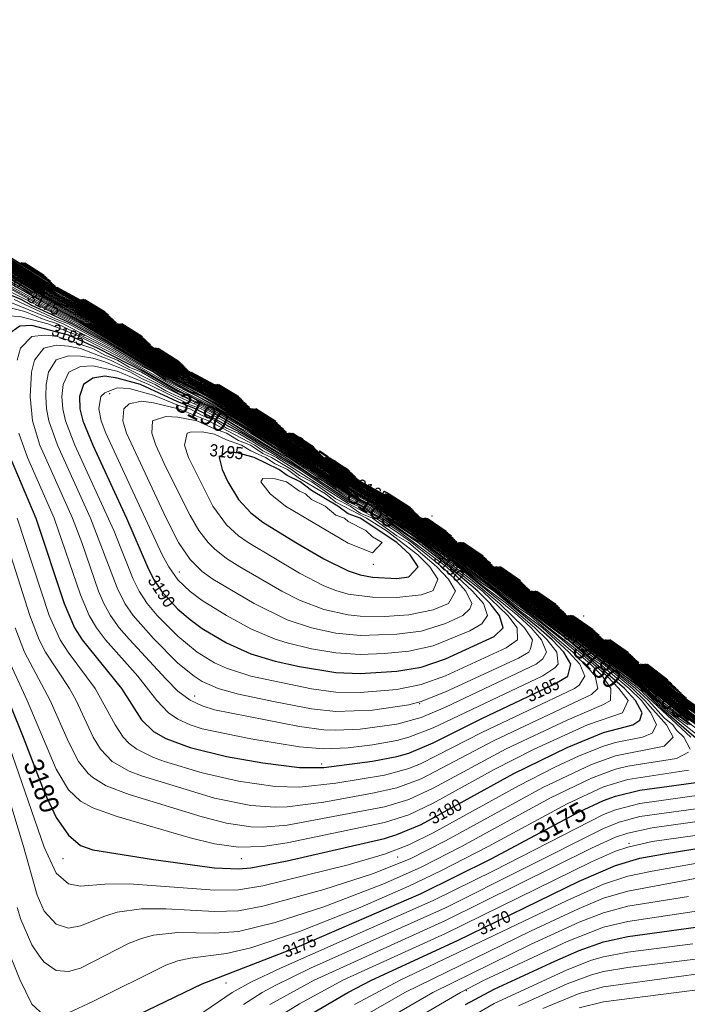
# Model space of a CAD drawing. Header units: metres. Extents: x 295850 to 310263, y 8095845 to 8104014.
# Tile 40 of 77: x 296389 to 296471, y 8096409 to 8096531. Entities that reach past the tile are written whole.
import ezdxf
from ezdxf.enums import TextEntityAlignment as Align

# ---------------------------------------------------------------- set-up
doc = ezdxf.new("R2010")
doc.units = ezdxf.units.M
for name, color, linetype, lineweight in [('C-TOPO-MAJR', 33, 'Continuous', 25), ('C-TOPO-MINR', 253, 'Continuous', 13), ('C-TOPO-PNTS', 8, 'Continuous', 9), ('C-TOPO-TEXT', 33, 'Continuous', 13), ('C-TOPO-TEXT-500', 33, 'Continuous', 13)]:
    doc.layers.add(name, color=color, linetype=linetype, lineweight=lineweight)
doc.styles.add('ARIAL', font='arial.ttf')

# ---------------------------------------------------------------- blocks, each defined once
blk = doc.blocks.new('PUNTOS_TOPOGRAFICOS')
at = {"layer": 'C-TOPO-PNTS'}
for p in [(296400.063, 8096484.797, 3192.313), (296423.266, 8096477.358, 3198.09), (296439.845, 8096469.707, 3198.468), (296432.583, 8096463.755, 3195.846), (296408.671, 8096462.799, 3191.594), (296458.549, 8096457.379, 3188.954), (296410.584, 8096447.495, 3187.478), (296438.321, 8096446.539, 3188.158), (296426.242, 8096439.1, 3185.35), (296393.509, 8096434.424, 3180.598), (296464.146, 8096429.322, 3170.992), (296394.324, 8096427.409, 3179.896), (296416.323, 8096427.409, 3180.604), (296435.594, 8096427.622, 3178.749), (296414.41, 8096412.106, 3174.736), (296444.06, 8096411.149, 3165.788)]:
    blk.add_point(p, dxfattribs=at)
blk = doc.blocks.new('CURVAS_NIVEL')
at = {"layer": 'C-TOPO-MAJR'}
for points, elevation in [([(296400.94, 8096493.47), (296396.49, 8096496.2), (296391.99, 8096498.68), (296376.53, 8096508.42), (296372.49, 8096510.57), (296358.72, 8096518.92), (296354.49, 8096521.05), (296342.49, 8096527.93), (296340.99, 8096528.59)], 3150), ([(296533.4, 8096401.92), (296519.49, 8096411.76), (296515.16, 8096415.42), (296505.99, 8096421.79), (296500.82, 8096425.92), (296498.74, 8096427.42), (296486.49, 8096435.86), (296484.99, 8096436.96), (296481.99, 8096439.49), (296469.99, 8096447.88), (296465.56, 8096451.42)], 3150), ([(296417.32, 8096483.1), (296412.99, 8096485.76), (296408.49, 8096488.25), (296397.99, 8096494.95), (296391.99, 8096498.28), (296375.69, 8096508.42), (296370.99, 8096510.87), (296360.1, 8096517.42), (296345.49, 8096524.96), (296342.49, 8096526.09), (296340.99, 8096526.51)], 3155), ([(296523.99, 8096407.29), (296517.99, 8096411.89), (296515.79, 8096413.92), (296513.89, 8096415.42), (296504.49, 8096422.07), (296499.98, 8096425.92), (296487.99, 8096434.25), (296484.99, 8096436.46), (296481.37, 8096439.42), (296471.49, 8096446.32), (296469.99, 8096447.42), (296466.99, 8096449.95), (296452.04, 8096460.42)], 3155), ([(296430.92, 8096473.99), (296414.49, 8096484.53), (296408.49, 8096487.88), (296397.3, 8096494.92), (296393.49, 8096496.95), (296390.49, 8096498.73), (296376.99, 8096507.05), (296370.99, 8096510.25), (296361.13, 8096515.92), (296358.32, 8096517.42), (296352.99, 8096519.66), (296351.46, 8096520.42), (296348.49, 8096521.11), (296346.99, 8096521.1), (296345.66, 8096520.42), (296344.76, 8096518.92), (296344.16, 8096517.42), (296338.56, 8096500.92)], 3160), ([(296471.49, 8096445.82), (296466.37, 8096449.92), (296462.19, 8096452.92), (296438.44, 8096469.42), (296433.99, 8096472.27), (296431.04, 8096473.92)], 3160), ([(296443.97, 8096409.42), (296447.49, 8096411.31), (296454.99, 8096414.8), (296457.99, 8096416.11), (296460.99, 8096417.16), (296463.99, 8096417.81), (296474.49, 8096419.28)], 3165), ([(296479.57, 8096439.42), (296469.99, 8096446.29), (296465.68, 8096449.92), (296444.47, 8096464.92), (296435.49, 8096471.02), (296429.49, 8096474.47), (296423.5, 8096478.42), (296414.02, 8096484.42), (296409.99, 8096486.59), (296396.55, 8096494.92), (296391.99, 8096497.29), (296386.13, 8096500.92)], 3165), ([(296424.3, 8096407.92), (296429.45, 8096410.92), (296432.37, 8096412.42), (296442.99, 8096417.34), (296457.99, 8096424.64), (296462.49, 8096426.59), (296465.49, 8096427.47), (296468.49, 8096428.02), (296474.04, 8096428.92)], 3170), ([(296471.49, 8096444.41), (296464.78, 8096449.92), (296456.57, 8096455.92), (296445.98, 8096463.42), (296435.02, 8096470.92), (296430.99, 8096473.16), (296413.32, 8096484.42), (296408.49, 8096487.01), (296397.99, 8096493.51), (296391.99, 8096496.73), (296387.53, 8096499.42)], 3170), ([(296397.99, 8096405.5), (296411.49, 8096411.97), (296423.49, 8096416.65), (296438.49, 8096423.12), (296447.15, 8096427.42), (296457.99, 8096433.19), (296460.99, 8096434.59), (296462.49, 8096435.14), (296465.49, 8096435.86), (296472.99, 8096436.91)], 3175), ([(296473.96, 8096440.92), (296468.49, 8096445.67), (296465.62, 8096448.42), (296457.72, 8096454.42), (296447.41, 8096461.92), (296438.87, 8096467.92), (296434.35, 8096470.92), (296429.49, 8096473.66), (296417.46, 8096481.42), (296412.48, 8096484.42), (296408.49, 8096486.48), (296397.03, 8096493.42), (296391.99, 8096495.99), (296386, 8096499.42)], 3175), ([(296392.77, 8096498.65), (296389.15, 8096500.92)], 3145), ([(296405.49, 8096427.31), (296412.99, 8096426.3), (296415.99, 8096426.18), (296417.49, 8096426.3), (296421.99, 8096427.15), (296433.99, 8096429.92), (296435.49, 8096430.39), (296438.49, 8096431.66), (296449.93, 8096437.92), (296456.49, 8096441.12), (296460.99, 8096442.97), (296464.61, 8096443.92), (296465.49, 8096444.51), (296465.75, 8096445.42), (296464.93, 8096446.92), (296463.6, 8096448.42), (296456.58, 8096454.42), (296444.5, 8096463.42), (296438.12, 8096467.92), (296433.53, 8096470.92), (296429.49, 8096473.12), (296419.02, 8096479.92), (296414.09, 8096482.92), (296411.49, 8096484.42), (296409.99, 8096485.07), (296406.99, 8096486.73), (296400.88, 8096490.42), (296395.41, 8096493.42), (296390.49, 8096495.65), (296389.17, 8096496.42), (296387.49, 8096497.11)], 3180), ([(296384.49, 8096454.57), (296389.4, 8096442.42), (296391.99, 8096435.67), (296393.49, 8096432.51), (296394.99, 8096430.31), (296396.49, 8096429.05), (296397.99, 8096428.51), (296405.49, 8096427.31)], 3180), ([(296399.93, 8096494.48), (296396.78, 8096496.42)], 3145), ([(296418.99, 8096439.25), (296423.49, 8096438.69), (296426.49, 8096438.69), (296432.49, 8096439.44), (296435.49, 8096440.03), (296436.99, 8096440.46), (296439.99, 8096441.72), (296445.99, 8096444.73), (296454.99, 8096448.98), (296456.59, 8096449.92), (296456.97, 8096451.42), (296456.08, 8096452.92), (296454.67, 8096454.42), (296452.99, 8096455.92), (296447.48, 8096460.42), (296445.99, 8096461.41), (296441.45, 8096464.92), (296434.96, 8096469.42), (296432.56, 8096470.92), (296430.99, 8096471.65), (296427.99, 8096473.49), (296420.4, 8096478.42), (296412.94, 8096482.92), (296411.49, 8096483.57), (296410.03, 8096484.42), (296408.49, 8096485.06), (296404.37, 8096487.42), (296398.58, 8096490.42), (296394.99, 8096492.02), (296390.49, 8096493.18), (296388.99, 8096493.11), (296387.49, 8096492.04)], 3185), ([(296387.8, 8096476.92), (296390.96, 8096469.42), (296394.48, 8096458.92), (296395.76, 8096455.92), (296396.7, 8096454.42), (296401.52, 8096448.42), (296403.99, 8096444.57), (296405.49, 8096443.11), (296406.99, 8096442.23), (296409.99, 8096441.13), (296414.49, 8096440.02), (296418.99, 8096439.25)], 3185), ([(296405.1, 8096490.82), (296401.02, 8096493.42)], 3150), ([(296404.11, 8096491.81), (296401.59, 8096493.42)], 3145), ([(296409.17, 8096488.24), (296405.71, 8096490.42)], 3150), ([(296423.49, 8096451.15), (296427.99, 8096450.38), (296430.99, 8096450.27), (296435.49, 8096450.57), (296438.49, 8096451.07), (296441.49, 8096452.08), (296447.49, 8096454.84), (296448.62, 8096455.92), (296448.18, 8096457.42), (296447.01, 8096458.92), (296445.47, 8096460.42), (296441.96, 8096463.42), (296438.07, 8096466.42), (296433.7, 8096469.42), (296432.49, 8096470.01), (296431.1, 8096470.92), (296429.49, 8096471.67), (296423.79, 8096475.42), (296416.34, 8096479.92), (296410.67, 8096482.92), (296408.49, 8096483.77), (296403.9, 8096485.92), (296400.99, 8096486.71), (296399.49, 8096486.93), (296397.99, 8096486.7), (296396.87, 8096485.92), (296396.34, 8096484.42), (296396.39, 8096482.92), (296396.77, 8096481.42), (296397.99, 8096478.42), (296402.14, 8096469.42), (296404.76, 8096463.42), (296405.49, 8096461.92), (296406.48, 8096460.42), (296408.49, 8096458.21), (296409.99, 8096456.93), (296411.49, 8096455.84), (296414.49, 8096454.04), (296417.49, 8096452.7), (296420.49, 8096451.81), (296423.49, 8096451.15)], 3190), ([(296416.37, 8096484.04), (296413.33, 8096485.92)], 3150), ([(296421.52, 8096480.39), (296417.59, 8096482.92)], 3155), ([(296420.58, 8096481.34), (296418.12, 8096482.92)], 3150), ([(296425.79, 8096477.62), (296422.25, 8096479.92)], 3155), ([(296429.49, 8096462.94), (296430.99, 8096462.45), (296432.49, 8096462.15), (296435.49, 8096461.99), (296436.99, 8096462.18), (296438.11, 8096463.42), (296437.14, 8096464.92), (296435.5, 8096466.42), (296430.97, 8096469.42), (296429.49, 8096469.98), (296428.22, 8096470.92), (296424.99, 8096472.84), (296423.57, 8096473.92), (296421.99, 8096474.69), (296420.96, 8096475.42), (296417.92, 8096476.92), (296415.99, 8096477.46), (296414.49, 8096477.63), (296413.58, 8096476.92), (296413.95, 8096475.42), (296414.65, 8096473.92), (296415.99, 8096471.74), (296417.49, 8096470.09), (296418.99, 8096468.93), (296423.05, 8096466.42), (296426.49, 8096464.41), (296429.49, 8096462.94)], 3195), ([(296430.05, 8096474.87), (296426.87, 8096476.92)], 3155), ([(296437.57, 8096470.34), (296434.32, 8096472.42)], 3155), ([(296442.23, 8096467.19), (296438.95, 8096469.42)], 3155), ([(296447.05, 8096463.87), (296443.34, 8096466.42)], 3155), ([(296451.89, 8096460.52), (296447.7, 8096463.42)], 3155), ([(296450.74, 8096461.68), (296448.21, 8096463.42)], 3150), ([(296455.58, 8096458.34), (296452.56, 8096460.42)], 3150), ([(296460.47, 8096454.95), (296456.9, 8096457.42)], 3150), ([(296465.34, 8096451.57), (296461.23, 8096454.42)], 3150), ([(296464.08, 8096452.83), (296461.78, 8096454.42)], 3145), ([(296470.26, 8096448.15), (296466.1, 8096451.42)], 3145)]:
    blk.add_lwpolyline(points, dxfattribs=dict(at, elevation=elevation))
at = {"layer": 'C-TOPO-MINR'}
for points, elevation in [([(296393.15, 8096498.27), (296376.99, 8096508.44), (296370.99, 8096511.75), (296359.37, 8096518.92), (296354.49, 8096521.47), (296343.59, 8096527.92), (296338.16, 8096530.92)], 3147), ([(296393.34, 8096498.08), (296376.87, 8096508.42), (296372.49, 8096510.77), (296359.18, 8096518.92), (296354.49, 8096521.33), (296348.53, 8096524.92), (296343.23, 8096527.92), (296337.59, 8096530.92)], 3148), ([(296400.74, 8096493.67), (296396.49, 8096496.28), (296391.99, 8096498.76), (296376.7, 8096508.42), (296372.49, 8096510.67), (296358.99, 8096518.92), (296354.49, 8096521.19), (296345.61, 8096526.42), (296340.01, 8096529.42)], 3149), ([(296533.69, 8096401.92), (296519.49, 8096411.94), (296515.33, 8096415.42), (296505.99, 8096421.91), (296500.99, 8096425.92), (296498.89, 8096427.42), (296486.49, 8096435.97), (296484.99, 8096437.06), (296481.99, 8096439.58), (296469.99, 8096447.97), (296465.67, 8096451.42)], 3149), ([(296405.3, 8096490.62), (296397.99, 8096495.24), (296391.99, 8096498.6), (296376.36, 8096508.42), (296372.49, 8096510.48), (296358.46, 8096518.92), (296354.49, 8096520.91), (296347.54, 8096524.92), (296341.91, 8096527.92)], 3151), ([(296533.12, 8096401.92), (296519.49, 8096411.57), (296514.97, 8096415.42), (296504.49, 8096422.76), (296500.65, 8096425.92), (296486.49, 8096435.76), (296484.99, 8096436.86), (296481.97, 8096439.42), (296469.99, 8096447.79), (296466.99, 8096450.28), (296461.12, 8096454.42)], 3151), ([(296409.53, 8096487.89), (296397.99, 8096495.17), (296391.99, 8096498.52), (296376.2, 8096508.42), (296370.99, 8096511.25), (296360.84, 8096517.42), (296358.19, 8096518.92), (296354.49, 8096520.77), (296349.91, 8096523.42), (296344.33, 8096526.42), (296341.28, 8096527.92)], 3152), ([(296528.63, 8096404.92), (296519.49, 8096411.39), (296516.62, 8096413.92), (296514.7, 8096415.42), (296504.49, 8096422.59), (296500.49, 8096425.92), (296486.49, 8096435.65), (296481.82, 8096439.42), (296471.49, 8096446.61), (296469.99, 8096447.7), (296466.99, 8096450.2), (296461.01, 8096454.42)], 3152), ([(296409.7, 8096487.71), (296397.99, 8096495.1), (296391.99, 8096498.44), (296378.49, 8096506.93), (296376.03, 8096508.42), (296370.99, 8096511.12), (296360.49, 8096517.5), (296352.99, 8096521.42), (296346.77, 8096524.92), (296343.78, 8096526.42), (296339.49, 8096528.14)], 3153), ([(296524.13, 8096407.92), (296520.99, 8096410.07), (296514.43, 8096415.42), (296504.49, 8096422.42), (296500.32, 8096425.92), (296486.49, 8096435.54), (296481.67, 8096439.42), (296471.49, 8096446.52), (296469.99, 8096447.61), (296466.99, 8096450.12), (296456.58, 8096457.42)], 3153), ([(296409.88, 8096487.53), (296397.99, 8096495.02), (296391.99, 8096498.36), (296375.86, 8096508.42), (296370.99, 8096511), (296360.4, 8096517.42), (296357.66, 8096518.92), (296355.99, 8096519.64), (296352.99, 8096521.22), (296346.18, 8096524.92), (296342.49, 8096526.6), (296339.49, 8096527.47)], 3154), ([(296525.8, 8096406.42), (296520.99, 8096409.85), (296514.16, 8096415.42), (296504.49, 8096422.24), (296500.15, 8096425.92), (296486.49, 8096435.43), (296481.52, 8096439.42), (296469.99, 8096447.52), (296466.99, 8096450.03), (296452.14, 8096460.42)], 3154), ([(296421.71, 8096480.21), (296414.49, 8096484.8), (296408.49, 8096488.18), (296397.9, 8096494.92), (296391.99, 8096498.2), (296375.52, 8096508.42), (296370.99, 8096510.75), (296365, 8096514.42), (296359.8, 8096517.42), (296347.97, 8096523.42), (296343.99, 8096525.07), (296342.49, 8096525.39), (296340.99, 8096525.47)], 3156), ([(296520.93, 8096409.42), (296519.49, 8096410.33), (296517.99, 8096411.55), (296515.49, 8096413.92), (296513.61, 8096415.42), (296504.49, 8096421.89), (296501.63, 8096424.42), (296499.72, 8096425.92), (296487.99, 8096434.12), (296484.99, 8096436.33), (296481.22, 8096439.42), (296471.49, 8096446.22), (296466.91, 8096449.92), (296447.59, 8096463.42)], 3156), ([(296421.9, 8096480.02), (296414.49, 8096484.74), (296408.49, 8096488.1), (296397.75, 8096494.92), (296393.49, 8096497.21), (296375.49, 8096508.3), (296370.99, 8096510.62), (296364.72, 8096514.42), (296358.99, 8096517.68), (296347.18, 8096523.42), (296343.99, 8096524.35), (296342.49, 8096524.46), (296340.99, 8096523.85)], 3157), ([(296524.08, 8096406.42), (296519.49, 8096409.91), (296515.19, 8096413.92), (296513.24, 8096415.42), (296511.99, 8096416.21), (296509.14, 8096418.42), (296504.49, 8096421.72), (296501.43, 8096424.42), (296499.47, 8096425.92), (296484.99, 8096436.18), (296481.07, 8096439.42), (296479.01, 8096440.92), (296471.49, 8096446.12), (296466.78, 8096449.92), (296443.14, 8096466.42)], 3157), ([(296426.36, 8096477.05), (296414.49, 8096484.67), (296408.49, 8096488.03), (296397.6, 8096494.92), (296393.49, 8096497.12), (296375.06, 8096508.42), (296370.99, 8096510.5), (296359.2, 8096517.42), (296356.14, 8096518.92), (296354.49, 8096519.57), (296352.99, 8096520.42), (296349.99, 8096521.82), (296345.49, 8096523.42), (296343.72, 8096523.42), (296342.49, 8096522.75), (296341.69, 8096521.92)], 3158), ([(296521.25, 8096407.92), (296517.99, 8096410.79), (296514.77, 8096413.92), (296513.49, 8096414.78), (296508.78, 8096418.42), (296505.99, 8096420.36), (296499.21, 8096425.92), (296484.99, 8096436.02), (296480.92, 8096439.42), (296471.49, 8096446.02), (296466.64, 8096449.92), (296443.04, 8096466.42)], 3158), ([(296430.75, 8096474.16), (296414.78, 8096484.42), (296408.49, 8096487.95), (296397.45, 8096494.92), (296393.49, 8096497.04), (296390.49, 8096498.83), (296376.99, 8096507.16), (296374.82, 8096508.42), (296370.99, 8096510.37), (296358.99, 8096517.33), (296352.24, 8096520.42), (296348.49, 8096521.95), (296346.99, 8096522.22), (296345.49, 8096522.27), (296344.39, 8096521.92), (296343.99, 8096521.57), (296343.12, 8096520.42), (296342.36, 8096518.92), (296340.05, 8096512.92)], 3159), ([(296518.27, 8096409.42), (296515.69, 8096412.42), (296514.16, 8096413.92), (296510.46, 8096416.92), (296508.99, 8096417.82), (296502.99, 8096422.43), (296500.86, 8096424.42), (296498.96, 8096425.92), (296484.99, 8096435.87), (296480.77, 8096439.42), (296471.49, 8096445.92), (296466.5, 8096449.92), (296464.42, 8096451.42), (296438.55, 8096469.42)], 3159), ([(296457.99, 8096409.02), (296460.99, 8096409.77), (296478.99, 8096412.08)], 3161), ([(296471.49, 8096445.72), (296466.23, 8096449.92), (296464.17, 8096451.42), (296449.22, 8096461.92), (296436.07, 8096470.92), (296429.49, 8096474.76), (296414.49, 8096484.46), (296408.49, 8096487.8), (296397.15, 8096494.92), (296393.49, 8096496.86), (296390.49, 8096498.63), (296376.99, 8096506.95), (296369.49, 8096510.95), (296363.57, 8096514.42), (296357.81, 8096517.42), (296354.14, 8096518.92), (296351.49, 8096519.78), (296349.99, 8096520.17), (296348.49, 8096520.06), (296347.05, 8096518.92), (296346.36, 8096517.42), (296345.85, 8096515.92), (296340.15, 8096497.92)], 3161), ([(296453.49, 8096408.94), (296457.99, 8096410.81), (296460.99, 8096411.63), (296478.99, 8096414.07)], 3162), ([(296480.23, 8096439.42), (296469.99, 8096446.71), (296466.09, 8096449.92), (296464.04, 8096451.42), (296449.11, 8096461.92), (296435.96, 8096470.92), (296429.49, 8096474.68), (296414.44, 8096484.42), (296409.99, 8096486.83), (296397, 8096494.92), (296391.99, 8096497.63), (296381.77, 8096503.92)], 3162), ([(296450.49, 8096409.28), (296456.49, 8096411.99), (296459.49, 8096413.09), (296460.99, 8096413.49), (296463.99, 8096414.02), (296472.99, 8096415.12)], 3163), ([(296480.01, 8096439.42), (296469.99, 8096446.57), (296465.96, 8096449.92), (296463.89, 8096451.42), (296449.01, 8096461.92), (296435.86, 8096470.92), (296429.49, 8096474.61), (296414.3, 8096484.42), (296409.99, 8096486.75), (296396.85, 8096494.92), (296391.99, 8096497.51), (296376.53, 8096506.92)], 3163), ([(296444.66, 8096407.92), (296447.49, 8096409.55), (296456.49, 8096413.73), (296459.49, 8096414.89), (296460.99, 8096415.33), (296463.99, 8096415.91), (296472, 8096416.92)], 3164), ([(296479.79, 8096439.42), (296469.99, 8096446.43), (296465.82, 8096449.92), (296448.88, 8096461.92), (296435.75, 8096470.92), (296429.49, 8096474.54), (296414.16, 8096484.42), (296409.99, 8096486.67), (296396.7, 8096494.92), (296391.99, 8096497.4), (296376.27, 8096506.92)], 3164), ([(296438.22, 8096407.92), (296443.35, 8096410.92), (296446.26, 8096412.42), (296456.49, 8096417.19), (296460.99, 8096418.97), (296463.99, 8096419.69), (296472.99, 8096421.02)], 3166), ([(296477.34, 8096440.92), (296469.99, 8096446.15), (296465.54, 8096449.92), (296444.34, 8096464.92), (296435.49, 8096470.95), (296429.49, 8096474.39), (296423.37, 8096478.42), (296413.88, 8096484.42), (296409.99, 8096486.51), (296396.36, 8096494.92), (296391.99, 8096497.18), (296385.94, 8096500.92)], 3166), ([(296434.75, 8096407.92), (296439.96, 8096410.92), (296451.99, 8096416.82), (296457.99, 8096419.58), (296460.99, 8096420.76), (296463.99, 8096421.56), (296471.49, 8096422.75)], 3167), ([(296479.13, 8096439.42), (296469.99, 8096446.01), (296465.37, 8096449.92), (296444.21, 8096464.92), (296435.42, 8096470.92), (296429.49, 8096474.32), (296413.74, 8096484.42), (296409.99, 8096486.43), (296396.15, 8096494.92), (296391.99, 8096497.07), (296383.18, 8096502.42)], 3167), ([(296431.27, 8096407.92), (296436.47, 8096410.92), (296451.99, 8096418.49), (296457.99, 8096421.29), (296460.99, 8096422.54), (296463.99, 8096423.42), (296477.35, 8096425.92)], 3168), ([(296478.86, 8096439.42), (296469.99, 8096445.87), (296467.09, 8096448.42), (296465.17, 8096449.92), (296450.5, 8096460.42), (296435.29, 8096470.92), (296429.49, 8096474.25), (296413.6, 8096484.42), (296408.49, 8096487.22), (296400.98, 8096491.92), (296395.94, 8096494.92), (296391.99, 8096496.95), (296382.95, 8096502.42)], 3168), ([(296430.28, 8096409.42), (296435.9, 8096412.42), (296456.49, 8096422.28), (296460.99, 8096424.28), (296463.99, 8096425.27), (296466.99, 8096425.89), (296475.99, 8096427.49)], 3169), ([(296480.5, 8096437.92), (296469.99, 8096445.74), (296466.92, 8096448.42), (296464.97, 8096449.92), (296446.1, 8096463.42), (296435.15, 8096470.92), (296430.99, 8096473.24), (296413.46, 8096484.42), (296408.49, 8096487.12), (296398.32, 8096493.42), (296395.73, 8096494.92), (296391.99, 8096496.84), (296380.1, 8096503.92)], 3169), ([(296420.49, 8096407.67), (296423.49, 8096409.53), (296428.84, 8096412.42), (296441.49, 8096418.21), (296459.49, 8096427.02), (296462.49, 8096428.34), (296463.99, 8096428.86), (296466.99, 8096429.54), (296481.99, 8096431.65)], 3171), ([(296472.99, 8096443.05), (296468.49, 8096446.62), (296466.49, 8096448.42), (296464.58, 8096449.92), (296452.21, 8096458.92), (296441.57, 8096466.42), (296434.88, 8096470.92), (296430.99, 8096473.08), (296413.18, 8096484.42), (296408.49, 8096486.91), (296397.98, 8096493.42), (296390.49, 8096497.45), (296384.69, 8096500.92)], 3171), ([(296419.85, 8096409.42), (296425.31, 8096412.42), (296441.49, 8096419.8), (296459.49, 8096428.71), (296462.49, 8096430.07), (296463.99, 8096430.58), (296466.99, 8096431.23), (296480.49, 8096433.11)], 3172), ([(296471.73, 8096443.92), (296468.49, 8096446.38), (296466.27, 8096448.42), (296464.38, 8096449.92), (296452.08, 8096458.92), (296441.44, 8096466.42), (296434.75, 8096470.92), (296430.99, 8096473), (296413.05, 8096484.42), (296408.49, 8096486.8), (296397.74, 8096493.42), (296390.49, 8096497.29), (296384.4, 8096500.92)], 3172), ([(296416.57, 8096409.42), (296418.89, 8096410.92), (296420.49, 8096411.78), (296424.87, 8096413.92), (296441.49, 8096421.38), (296460.99, 8096431.15), (296462.93, 8096431.92), (296465.49, 8096432.61), (296477.49, 8096434.27)], 3173), ([(296471.45, 8096443.92), (296469.99, 8096444.91), (296468.49, 8096446.14), (296466.05, 8096448.42), (296464.18, 8096449.92), (296451.93, 8096458.92), (296441.29, 8096466.42), (296434.62, 8096470.92), (296430.99, 8096472.92), (296412.87, 8096484.42), (296408.49, 8096486.7), (296397.51, 8096493.42), (296390.49, 8096497.13), (296381.29, 8096502.42)], 3173), ([(296409.99, 8096407.4), (296415.17, 8096410.92), (296417.49, 8096412.19), (296421.15, 8096413.92), (296439.99, 8096422.25), (296447.44, 8096425.92), (296460.99, 8096432.88), (296462.49, 8096433.47), (296465.49, 8096434.24), (296475.99, 8096435.73)], 3174), ([(296472.9, 8096442.42), (296468.49, 8096445.91), (296465.83, 8096448.42), (296463.98, 8096449.92), (296447.57, 8096461.92), (296439, 8096467.92), (296434.48, 8096470.92), (296430.99, 8096472.84), (296427.99, 8096474.69), (296417.6, 8096481.42), (296412.67, 8096484.42), (296408.49, 8096486.59), (296397.27, 8096493.42), (296390.49, 8096496.97), (296389.03, 8096497.92), (296383.59, 8096500.92)], 3174), ([(296394.99, 8096408.42), (296397.99, 8096409.8), (296406.99, 8096414.31), (296408.49, 8096414.82), (296409.99, 8096415.16), (296414.49, 8096415.72), (296417.49, 8096416.41), (296423.49, 8096418.45), (296430.96, 8096421.42), (296436.99, 8096424.02), (296440.94, 8096425.92), (296446.75, 8096428.92), (296456.49, 8096434.19), (296460.99, 8096436.28), (296463.99, 8096437.19), (296471.49, 8096438.35)], 3176), ([(296471.76, 8096442.42), (296465.32, 8096448.42), (296453.5, 8096457.42), (296443.05, 8096464.92), (296434.21, 8096470.92), (296429.49, 8096473.55), (296422.06, 8096478.42), (296414.83, 8096482.92), (296412.28, 8096484.42), (296408.49, 8096486.38), (296396.79, 8096493.42), (296391.99, 8096495.79), (296382.6, 8096500.92)], 3176), ([(296387.24, 8096416.92), (296388.99, 8096412.51), (296390.49, 8096409.47), (296391.99, 8096408.1)], 3176), ([(296393.49, 8096413.62), (296394.99, 8096413.51), (296396.49, 8096413.94), (296402.49, 8096416.99), (296403.99, 8096417.57), (296405.49, 8096417.98), (296408.49, 8096418.31), (296412.99, 8096418.25), (296415.99, 8096418.46), (296420.49, 8096419.54), (296426.49, 8096421.48), (296433.99, 8096424.36), (296438.49, 8096426.36), (296443.48, 8096428.92), (296454.46, 8096434.92), (296459.49, 8096437.36), (296462.49, 8096438.46), (296463.99, 8096438.82), (296469.99, 8096439.8), (296471.49, 8096440.57)], 3177), ([(296471.68, 8096440.92), (296470.9, 8096442.42), (296469.99, 8096443.29), (296469.53, 8096443.92), (296468.49, 8096444.8), (296466.53, 8096446.92), (296464.94, 8096448.42), (296461.22, 8096451.42), (296453.28, 8096457.42), (296442.89, 8096464.92), (296434.08, 8096470.92), (296429.49, 8096473.44), (296421.9, 8096478.42), (296414.68, 8096482.92), (296412.08, 8096484.42), (296408.49, 8096486.27), (296396.55, 8096493.42), (296391.99, 8096495.6), (296384.96, 8096499.42)], 3177), ([(296388.69, 8096421.42), (296389.12, 8096419.92), (296390.49, 8096416.8), (296391.43, 8096415.42), (296391.99, 8096414.65), (296393.49, 8096413.62)], 3177), ([(296393.49, 8096419.33), (296394.99, 8096418.87), (296396.49, 8096419.13), (296399.49, 8096420.33), (296400.99, 8096420.81), (296403.99, 8096421.25), (296406.99, 8096421.25), (296412.99, 8096420.89), (296415.99, 8096421.01), (296418.99, 8096421.56), (296426.49, 8096423.61), (296432.49, 8096425.57), (296437.16, 8096427.42), (296441.49, 8096429.62), (296453.49, 8096436.2), (296459.49, 8096439.06), (296462.49, 8096440.1), (296468.49, 8096441.31), (296469.6, 8096442.42), (296468.76, 8096443.92), (296466.1, 8096446.92), (296464.55, 8096448.42), (296460.97, 8096451.42), (296459.49, 8096452.43), (296455.1, 8096455.92), (296449, 8096460.42), (296438.48, 8096467.92), (296433.92, 8096470.92), (296429.49, 8096473.34), (296426.41, 8096475.42), (296414.53, 8096482.92), (296408.49, 8096486.17), (296396.2, 8096493.42), (296391.99, 8096495.41), (296387.42, 8096497.92)], 3178), ([(296385.35, 8096442.42), (296389.47, 8096428.92), (296391.12, 8096422.92), (296391.99, 8096420.96), (296393.49, 8096419.33)], 3178), ([(296394.99, 8096424.32), (296396.49, 8096424.05), (296399.49, 8096424.28), (296402.49, 8096424.31), (296412.99, 8096423.53), (296415.99, 8096423.58), (296418.99, 8096424.06), (296429.49, 8096426.68), (296433.99, 8096427.98), (296436.99, 8096429.12), (296439.99, 8096430.61), (296450.5, 8096436.42), (296454.99, 8096438.7), (296457.99, 8096440.1), (296460.99, 8096441.31), (296462.49, 8096441.75), (296465.81, 8096442.42), (296466.99, 8096442.89), (296467.52, 8096443.92), (296466.83, 8096445.42), (296465.66, 8096446.92), (296464.17, 8096448.42), (296460.58, 8096451.42), (296459.49, 8096452.16), (296454.87, 8096455.92), (296448.79, 8096460.42), (296438.3, 8096467.92), (296433.73, 8096470.92), (296429.49, 8096473.23), (296421.54, 8096478.42), (296414.32, 8096482.92), (296406.99, 8096486.89), (296401.16, 8096490.42), (296395.8, 8096493.42), (296386.69, 8096497.92)], 3179), ([(296387.32, 8096442.42), (296391.99, 8096428.85), (296393.49, 8096425.62), (296394.99, 8096424.32)], 3179), ([(296392.96, 8096498.46), (296389.02, 8096500.92)], 3146), ([(296392.58, 8096498.84), (296389.27, 8096500.92)], 3144), ([(296392.38, 8096499.03), (296389.39, 8096500.92)], 3143), ([(296392.19, 8096499.22), (296389.51, 8096500.92)], 3142), ([(296392, 8096499.41), (296389.63, 8096500.92)], 3141), ([(296415.99, 8096428.83), (296418.99, 8096428.92), (296421.99, 8096429.38), (296433.99, 8096431.87), (296436.99, 8096432.85), (296439.99, 8096434.29), (296447.49, 8096438.43), (296452.44, 8096440.92), (296459.01, 8096443.92), (296463.33, 8096445.42), (296464.02, 8096446.92), (296462.89, 8096448.42), (296461.43, 8096449.92), (296458.09, 8096452.92), (296450.42, 8096458.92), (296444.3, 8096463.42), (296435.73, 8096469.42), (296433.34, 8096470.92), (296429.49, 8096473.01), (296418.81, 8096479.92), (296413.87, 8096482.92), (296406.99, 8096486.58), (296400.5, 8096490.42), (296395.02, 8096493.42), (296393.49, 8096493.98), (296388.32, 8096496.42)], 3181), ([(296387.84, 8096451.42), (296389.9, 8096446.92), (296393.49, 8096438.45), (296394.99, 8096435.92), (296396.49, 8096434.51), (296397.99, 8096433.69), (296400.99, 8096432.61), (296409.99, 8096430.01), (296412.99, 8096429.27), (296415.99, 8096428.83)], 3181), ([(296400.54, 8096493.88), (296396.49, 8096496.36), (296393.6, 8096497.92)], 3148), ([(296414.49, 8096431.79), (296417.49, 8096431.35), (296418.99, 8096431.31), (296421.99, 8096431.56), (296433.99, 8096433.83), (296436.99, 8096434.74), (296439.99, 8096436.14), (296448.99, 8096440.98), (296456.49, 8096444.53), (296460.99, 8096446.43), (296461.87, 8096446.92), (296461.91, 8096448.42), (296460.87, 8096449.92), (296459.38, 8096451.42), (296455.91, 8096454.42), (296452.17, 8096457.42), (296439.97, 8096466.42), (296435.59, 8096469.42), (296433.14, 8096470.92), (296429.49, 8096472.91), (296423.41, 8096476.92), (296416.16, 8096481.42), (296410.9, 8096484.42), (296406.99, 8096486.43), (296405.5, 8096487.42), (296403.99, 8096488.16), (296400.12, 8096490.42), (296394.33, 8096493.42), (296386.98, 8096496.42)], 3182), ([(296388.42, 8096455.92), (296389.58, 8096452.92), (296392.74, 8096446.92), (296394.99, 8096441.85), (296396.23, 8096439.42), (296397.42, 8096437.92), (296397.99, 8096437.42), (296399.66, 8096436.42), (296402.49, 8096435.35), (296411.49, 8096432.58), (296414.49, 8096431.79)], 3182), ([(296412.99, 8096434.9), (296417.49, 8096433.99), (296420.49, 8096433.78), (296421.99, 8096433.82), (296426.49, 8096434.41), (296432.49, 8096435.49), (296435.49, 8096436.15), (296438.49, 8096437.27), (296447.49, 8096441.99), (296459.49, 8096447.68), (296460.3, 8096448.42), (296459.95, 8096449.92), (296458.72, 8096451.42), (296457.99, 8096452.02), (296457.2, 8096452.92), (296451.92, 8096457.42), (296450.49, 8096458.37), (296445.95, 8096461.92), (296439.76, 8096466.42), (296435.41, 8096469.42), (296432.95, 8096470.92), (296429.49, 8096472.8), (296423.19, 8096476.92), (296415.97, 8096481.42), (296413.42, 8096482.92), (296408.49, 8096485.43), (296399.74, 8096490.42), (296393.64, 8096493.42), (296391.99, 8096493.95), (296389.61, 8096494.92), (296387.49, 8096495.46)], 3183), ([(296386.36, 8096469.42), (296390.25, 8096457.42), (296391.4, 8096454.42), (296392.17, 8096452.92), (296395.11, 8096448.42), (296395.94, 8096446.92), (296398.06, 8096442.42), (296398.96, 8096440.92), (296400.39, 8096439.42), (296402.49, 8096438.22), (296403.99, 8096437.64), (296412.99, 8096434.9)], 3183), ([(296400.34, 8096494.08), (296396.53, 8096496.42)], 3147), ([(296400.14, 8096494.28), (296396.66, 8096496.42)], 3146), ([(296399.73, 8096494.68), (296396.9, 8096496.42)], 3144), ([(296399.53, 8096494.88), (296397.03, 8096496.42)], 3143), ([(296420.49, 8096436.33), (296423.49, 8096436.25), (296427.99, 8096436.73), (296433.99, 8096437.74), (296436.99, 8096438.55), (296438.49, 8096439.15), (296445.99, 8096442.99), (296457.43, 8096448.42), (296457.99, 8096448.83), (296458.68, 8096449.92), (296458.06, 8096451.42), (296456.73, 8096452.92), (296453.45, 8096455.92), (296450.49, 8096458.13), (296447.7, 8096460.42), (296439.54, 8096466.42), (296435.18, 8096469.42), (296432.75, 8096470.92), (296430.99, 8096471.78), (296429.49, 8096472.69), (296420.62, 8096478.42), (296413.19, 8096482.92), (296408.49, 8096485.24), (296402.03, 8096488.92), (296396.24, 8096491.92), (296392.44, 8096493.42), (296388.99, 8096494.29), (296387.49, 8096494.37)], 3184), ([(296388.67, 8096469.42), (296392.63, 8096457.42), (296393.97, 8096454.42), (296394.95, 8096452.92), (296398.31, 8096448.42), (296400.75, 8096443.92), (296401.74, 8096442.42), (296402.49, 8096441.65), (296403.43, 8096440.92), (296405.49, 8096439.91), (296406.83, 8096439.42), (296411.49, 8096438), (296415.99, 8096436.98), (296420.49, 8096436.33)], 3184), ([(296404.9, 8096491.01), (296401.14, 8096493.42)], 3149), ([(296404.7, 8096491.21), (296401.25, 8096493.42)], 3148), ([(296404.5, 8096491.41), (296401.36, 8096493.42)], 3147), ([(296404.3, 8096491.61), (296401.48, 8096493.42)], 3146), ([(296417.49, 8096442.22), (296423.49, 8096441.21), (296426.49, 8096440.96), (296429.49, 8096441.1), (296432.49, 8096441.46), (296435.49, 8096442), (296436.99, 8096442.4), (296439.99, 8096443.58), (296453.49, 8096449.99), (296454.99, 8096450.95), (296455.41, 8096451.42), (296455.24, 8096452.92), (296454.04, 8096454.42), (296452.52, 8096455.92), (296449.04, 8096458.92), (296445.99, 8096461.17), (296443.22, 8096463.42), (296437.03, 8096467.92), (296432.29, 8096470.92), (296430.99, 8096471.51), (296427.99, 8096473.33), (296424.92, 8096475.42), (296417.7, 8096479.92), (296412.56, 8096482.92), (296408.49, 8096484.87), (296403.99, 8096487.42), (296402.49, 8096488.06), (296401.06, 8096488.92), (296399.49, 8096489.55), (296397.99, 8096490.34), (296393.49, 8096491.88), (296391.99, 8096492.02), (296390.49, 8096491.83), (296389.09, 8096490.42), (296388.68, 8096488.92)], 3186), ([(296388.87, 8096479.92), (296389.96, 8096476.92), (296393.23, 8096469.42), (296396.49, 8096459.97), (296397.55, 8096457.42), (296398.44, 8096455.92), (296399.58, 8096454.42), (296403.55, 8096449.92), (296405.89, 8096446.92), (296407.34, 8096445.42), (296408.49, 8096444.63), (296409.99, 8096443.93), (296411.49, 8096443.44), (296417.49, 8096442.22)], 3186), ([(296423.49, 8096443.73), (296426.49, 8096443.32), (296427.99, 8096443.26), (296430.99, 8096443.4), (296435.49, 8096444.01), (296438.49, 8096444.85), (296441.49, 8096446.12), (296452.7, 8096451.42), (296453.49, 8096452.08), (296453.94, 8096452.92), (296453.35, 8096454.42), (296452.06, 8096455.92), (296450.44, 8096457.42), (296443.01, 8096463.42), (296441.49, 8096464.42), (296438.89, 8096466.42), (296434.5, 8096469.42), (296427.99, 8096473.16), (296424.64, 8096475.42), (296417.47, 8096479.92), (296415.99, 8096480.65), (296412.18, 8096482.92), (296400.17, 8096488.92), (296396.49, 8096490.37), (296394.99, 8096490.66), (296393.49, 8096490.76), (296391.94, 8096490.42), (296390.81, 8096488.92), (296390.44, 8096487.42), (296390.27, 8096484.42), (296390.55, 8096481.42), (296391.48, 8096478.42), (296395.48, 8096469.42), (296396.65, 8096466.42), (296398.72, 8096460.42), (296399.35, 8096458.92), (296400.18, 8096457.42), (296401.27, 8096455.92), (296402.49, 8096454.51), (296406.99, 8096449.62), (296408.49, 8096448.1), (296409.99, 8096446.99), (296411.49, 8096446.27), (296412.99, 8096445.8), (296423.49, 8096443.73)], 3187), ([(296420.49, 8096446.79), (296424.99, 8096445.93), (296427.99, 8096445.6), (296432.49, 8096445.76), (296436.99, 8096446.42), (296438.49, 8096446.83), (296441.49, 8096448), (296450.49, 8096452.17), (296451.76, 8096452.92), (296451.99, 8096453.3), (296452.23, 8096454.42), (296451.26, 8096455.92), (296448.15, 8096458.92), (296444.59, 8096461.92), (296438.68, 8096466.42), (296434.28, 8096469.42), (296427.99, 8096473), (296422.08, 8096476.92), (296420.49, 8096477.77), (296414.56, 8096481.42), (296411.8, 8096482.92), (296406.99, 8096485.14), (296405.7, 8096485.92), (296403.99, 8096486.66), (296402.63, 8096487.42), (296399.49, 8096488.7), (296397.99, 8096489.15), (296396.49, 8096489.43), (296394.99, 8096489.47), (296393.49, 8096488.96), (296392.55, 8096487.42), (296392.25, 8096485.92), (296392.19, 8096484.42), (296392.29, 8096482.92), (296392.57, 8096481.42), (296393.63, 8096478.42), (296397.71, 8096469.42), (296400.99, 8096460.82), (296401.94, 8096458.92), (296402.97, 8096457.42), (296405.49, 8096454.57), (296408.49, 8096451.56), (296410.49, 8096449.92), (296411.49, 8096449.27), (296413.47, 8096448.42), (296415.99, 8096447.73), (296420.49, 8096446.79)], 3188), ([(296409.35, 8096488.06), (296405.6, 8096490.42)], 3151), ([(296409, 8096488.42), (296405.83, 8096490.42)], 3149), ([(296408.82, 8096488.59), (296405.94, 8096490.42)], 3148), ([(296408.64, 8096488.77), (296406.05, 8096490.42)], 3147), ([(296424.99, 8096448.39), (296427.99, 8096447.98), (296430.99, 8096447.94), (296435.49, 8096448.31), (296438.49, 8096448.9), (296441.49, 8096449.97), (296448.99, 8096453.42), (296450.4, 8096454.42), (296450.33, 8096455.92), (296449.18, 8096457.42), (296446.05, 8096460.42), (296438.44, 8096466.42), (296436.99, 8096467.29), (296434.05, 8096469.42), (296429.49, 8096471.89), (296426.52, 8096473.92), (296424.99, 8096474.75), (296421.77, 8096476.92), (296414.11, 8096481.42), (296411.37, 8096482.92), (296409.99, 8096483.42), (296404.92, 8096485.92), (296400.99, 8096487.55), (296397.99, 8096488.21), (296396.49, 8096488.14), (296395.05, 8096487.42), (296394.35, 8096485.92), (296394.18, 8096484.42), (296394.3, 8096482.92), (296394.64, 8096481.42), (296395.8, 8096478.42), (296400.58, 8096467.92), (296402.97, 8096461.92), (296403.71, 8096460.42), (296404.69, 8096458.92), (296405.94, 8096457.42), (296408.49, 8096454.87), (296410.88, 8096452.92), (296412.99, 8096451.59), (296414.49, 8096450.91), (296417.49, 8096449.96), (296424.99, 8096448.39)], 3189), ([(296417.13, 8096483.29), (296412.99, 8096485.84), (296410.07, 8096487.42)], 3154), ([(296416.94, 8096483.48), (296412.99, 8096485.92), (296410.19, 8096487.42)], 3153), ([(296416.75, 8096483.66), (296413.1, 8096485.92)], 3152), ([(296416.56, 8096483.85), (296413.22, 8096485.92)], 3151), ([(296416.18, 8096484.23), (296413.44, 8096485.92)], 3149), ([(296416, 8096484.42), (296413.56, 8096485.92)], 3148), ([(296427.99, 8096452.81), (296430.99, 8096452.61), (296433.99, 8096452.73), (296436.99, 8096453.01), (296439.99, 8096453.7), (296444.49, 8096455.54), (296445.99, 8096456.41), (296446.68, 8096457.42), (296446.17, 8096458.92), (296444.84, 8096460.42), (296441.61, 8096463.42), (296435.63, 8096467.92), (296433.31, 8096469.42), (296430.68, 8096470.92), (296429.49, 8096471.46), (296423.51, 8096475.42), (296415.93, 8096479.92), (296414.49, 8096480.55), (296413.13, 8096481.42), (296411.49, 8096482.09), (296409.95, 8096482.92), (296408.49, 8096483.36), (296405.49, 8096484.61), (296402.49, 8096485.41), (296400.99, 8096485.49), (296399.49, 8096484.9), (296399.01, 8096484.42), (296398.75, 8096482.92), (296399.05, 8096481.42), (296399.59, 8096479.92), (296406.57, 8096464.92), (296407.38, 8096463.42), (296408.49, 8096461.84), (296409.99, 8096460.38), (296411.49, 8096459.27), (296414.49, 8096457.42), (296417.49, 8096455.78), (296420.49, 8096454.51), (296421.99, 8096454.05), (296424.99, 8096453.33), (296427.99, 8096452.81)], 3191), ([(296424.99, 8096455.89), (296427.99, 8096455.26), (296430.99, 8096454.96), (296435.49, 8096455.12), (296438.49, 8096455.51), (296441.49, 8096456.43), (296443.65, 8096457.42), (296444.49, 8096458.24), (296444.75, 8096458.92), (296444, 8096460.42), (296442.71, 8096461.92), (296441.06, 8096463.42), (296437.33, 8096466.42), (296435.22, 8096467.92), (296432.91, 8096469.42), (296429.49, 8096471.24), (296420.64, 8096476.92), (296418.99, 8096477.73), (296417.97, 8096478.42), (296412.25, 8096481.42), (296408.57, 8096482.92), (296405.49, 8096483.66), (296403.99, 8096483.87), (296402.49, 8096483.52), (296401.81, 8096482.92), (296401.71, 8096481.42), (296402.14, 8096479.92), (296407.06, 8096469.42), (296408.59, 8096466.42), (296409.99, 8096464.34), (296411.49, 8096462.87), (296412.81, 8096461.92), (296417.89, 8096458.92), (296421.99, 8096456.88), (296424.99, 8096455.89)], 3192), ([(296430.99, 8096457.34), (296433.99, 8096457.32), (296436.99, 8096457.51), (296439.99, 8096458.12), (296441.89, 8096458.92), (296442.75, 8096460.42), (296441.87, 8096461.92), (296440.43, 8096463.42), (296436.92, 8096466.42), (296435.49, 8096467.27), (296432.51, 8096469.42), (296430.99, 8096470.06), (296429.73, 8096470.92), (296427.99, 8096471.82), (296425.02, 8096473.92), (296423.49, 8096474.7), (296422.52, 8096475.42), (296420.03, 8096476.92), (296418.99, 8096477.39), (296417.43, 8096478.42), (296415.99, 8096479), (296414.5, 8096479.92), (296412.99, 8096480.44), (296410.82, 8096481.42), (296408.49, 8096481.88), (296406.99, 8096481.98), (296405.37, 8096481.42), (296405.28, 8096479.92), (296405.76, 8096478.42), (296406.99, 8096475.74), (296409.99, 8096469.75), (296411.06, 8096467.92), (296412.21, 8096466.42), (296412.99, 8096465.63), (296414.49, 8096464.47), (296416.14, 8096463.42), (296421.33, 8096460.42), (296423.49, 8096459.31), (296426.49, 8096458.17), (296429.49, 8096457.5), (296430.99, 8096457.34)], 3193), ([(296421.33, 8096480.58), (296417.7, 8096482.92)], 3154), ([(296421.14, 8096480.77), (296417.8, 8096482.92)], 3153), ([(296420.96, 8096480.96), (296417.91, 8096482.92)], 3152), ([(296420.77, 8096481.15), (296418.01, 8096482.92)], 3151), ([(296429.49, 8096460.07), (296432.49, 8096459.67), (296435.49, 8096459.66), (296438.49, 8096459.99), (296439.83, 8096460.42), (296439.99, 8096460.52), (296440.54, 8096461.92), (296439.59, 8096463.42), (296438.1, 8096464.92), (296434.2, 8096467.92), (296431.76, 8096469.42), (296427.99, 8096471.42), (296426.7, 8096472.42), (296423.49, 8096474.33), (296422.02, 8096475.42), (296420.49, 8096476.12), (296419.29, 8096476.92), (296417.49, 8096477.73), (296416.34, 8096478.42), (296414.49, 8096479.08), (296412.99, 8096479.78), (296411.49, 8096480.1), (296409.99, 8096480.05), (296409.64, 8096479.92), (296409.32, 8096478.42), (296409.8, 8096476.92), (296412.8, 8096470.92), (296414.49, 8096468.59), (296415.99, 8096467.24), (296417.15, 8096466.42), (296423.49, 8096462.64), (296426.49, 8096461.1), (296427.99, 8096460.5), (296429.49, 8096460.07)], 3194), ([(296426.17, 8096477.24), (296422.05, 8096479.92)], 3157), ([(296425.98, 8096477.43), (296422.15, 8096479.92)], 3156), ([(296425.6, 8096477.81), (296422.35, 8096479.92)], 3154), ([(296425.41, 8096478.01), (296422.46, 8096479.92)], 3153), ([(296425.22, 8096478.2), (296422.56, 8096479.92)], 3152), ([(296425.03, 8096478.39), (296422.66, 8096479.92)], 3151), ([(296430.57, 8096474.34), (296426.56, 8096476.92)], 3158), ([(296430.4, 8096474.52), (296426.67, 8096476.92)], 3157), ([(296430.22, 8096474.69), (296426.77, 8096476.92)], 3156), ([(296429.87, 8096475.04), (296426.97, 8096476.92)], 3154), ([(296429.7, 8096475.22), (296427.07, 8096476.92)], 3153), ([(296429.52, 8096475.39), (296427.17, 8096476.92)], 3152), ([(296429.49, 8096466.33), (296432.49, 8096465.16), (296433.69, 8096466.42), (296432.49, 8096467.13), (296431.69, 8096467.92), (296429.49, 8096469.01), (296429.03, 8096469.42), (296427.99, 8096469.78), (296426.64, 8096470.92), (296424.99, 8096471.75), (296424.24, 8096472.42), (296423.49, 8096472.74), (296421.88, 8096473.92), (296420.49, 8096474.3), (296418.99, 8096474.32), (296418.72, 8096473.92), (296419.86, 8096472.42), (296421.76, 8096470.92), (296429.49, 8096466.33)], 3196), ([(296438.38, 8096469.53), (296433.99, 8096472.35), (296431.15, 8096473.92)], 3159), ([(296438.18, 8096469.74), (296434, 8096472.42)], 3158), ([(296437.98, 8096469.94), (296434.11, 8096472.42)], 3157), ([(296437.77, 8096470.14), (296434.22, 8096472.42)], 3156), ([(296437.37, 8096470.54), (296434.43, 8096472.42)], 3154), ([(296437.17, 8096470.75), (296434.54, 8096472.42)], 3153), ([(296442.88, 8096466.53), (296438.65, 8096469.42)], 3158), ([(296442.67, 8096466.75), (296438.75, 8096469.42)], 3157), ([(296442.45, 8096466.97), (296438.85, 8096469.42)], 3156), ([(296442.01, 8096467.41), (296439.05, 8096469.42)], 3154), ([(296441.79, 8096467.62), (296439.15, 8096469.42)], 3153), ([(296441.57, 8096467.84), (296439.25, 8096469.42)], 3152), ([(296447.27, 8096463.64), (296443.24, 8096466.42)], 3156), ([(296446.82, 8096464.09), (296443.44, 8096466.42)], 3154), ([(296446.6, 8096464.32), (296443.54, 8096466.42)], 3153), ([(296446.37, 8096464.54), (296443.64, 8096466.42)], 3152), ([(296446.14, 8096464.77), (296443.74, 8096466.42)], 3151), ([(296451.66, 8096460.75), (296447.8, 8096463.42)], 3154), ([(296451.43, 8096460.98), (296447.9, 8096463.42)], 3153), ([(296451.2, 8096461.22), (296448, 8096463.42)], 3152), ([(296450.97, 8096461.45), (296448.1, 8096463.42)], 3151), ([(296450.51, 8096461.91), (296448.31, 8096463.42)], 3149), ([(296456.29, 8096457.62), (296452.25, 8096460.42)], 3153), ([(296456.05, 8096457.86), (296452.35, 8096460.42)], 3152), ([(296455.82, 8096458.1), (296452.46, 8096460.42)], 3151), ([(296455.34, 8096458.57), (296452.66, 8096460.42)], 3149), ([(296455.1, 8096458.81), (296452.77, 8096460.42)], 3148), ([(296460.95, 8096454.46), (296456.69, 8096457.42)], 3152), ([(296460.71, 8096454.7), (296456.8, 8096457.42)], 3151), ([(296460.22, 8096455.19), (296457.01, 8096457.42)], 3149), ([(296459.98, 8096455.44), (296457.11, 8096457.42)], 3148), ([(296459.73, 8096455.68), (296457.22, 8096457.42)], 3147), ([(296465.09, 8096451.82), (296461.34, 8096454.42)], 3149), ([(296464.84, 8096452.07), (296461.45, 8096454.42)], 3148), ([(296464.59, 8096452.33), (296461.56, 8096454.42)], 3147), ([(296464.34, 8096452.58), (296461.67, 8096454.42)], 3146), ([(296471.21, 8096447.21), (296465.78, 8096451.42)], 3148), ([(296470.89, 8096447.52), (296465.89, 8096451.42)], 3147), ([(296470.58, 8096447.84), (296466, 8096451.42)], 3146), ([(296469.92, 8096448.5), (296466.21, 8096451.42)], 3144), ([(296469.42, 8096448.99), (296466.32, 8096451.42)], 3143), ([(296468.93, 8096449.48), (296466.43, 8096451.42)], 3142)]:
    blk.add_lwpolyline(points, dxfattribs=dict(at, elevation=elevation))
at = {"layer": 'C-TOPO-TEXT', "style": 'ARIAL', "width": 0.9}
for s, rotation, p in [('3190', -26.5839, (296411.49, 8096482.47)), ('3170', -34.2892, (296425.18, 8096476.92)), ('3185', -33.5033, (296432.56, 8096470.92)), ('3180', -44.6853, (296460.2, 8096451.42)), ('3165', -38.0946, (296468.49, 8096447.52)), ('3180', -69.2616, (296391.71, 8096436.42)), ('3175', 28.2342, (296455.59, 8096431.92))]:
    blk.add_text(s, height=2.4, rotation=rotation, dxfattribs=at).set_placement(p, align=Align.MIDDLE_CENTER)
at = {"layer": 'C-TOPO-TEXT-500', "style": 'ARIAL', "width": 0.9}
for s, rotation, p in [('3170', -32.8281, (296387.53, 8096499.42)), ('3175', -26.6675, (296391.99, 8096495.99)), ('3160', -33.1757, (296399.73, 8096493.42)), ('3185', -20.2011, (296394.99, 8096492.02)), ('3195', -6.2707, (296414.49, 8096477.63)), ('3180', -29.987, (296424.99, 8096476.03)), ('3165', -27.3911, (296432.49, 8096472.74)), ('3190', -42.7764, (296441.96, 8096463.42)), ('3190', -56.7034, (296406.48, 8096460.42)), ('3170', -33.4415, (296454.99, 8096456.96)), ('3175', -36.574, (296457.99, 8096454.18)), ('3160', -39.0354, (296466.99, 8096449.4)), ('3185', 25.1052, (296453.49, 8096448.26)), ('3180', 28.5961, (296441.49, 8096433.26)), ('3170', 26.124, (296447.49, 8096419.54)), ('3175', 22.039, (296423.49, 8096416.65))]:
    blk.add_text(s, height=1.5, rotation=rotation, dxfattribs=at).set_placement(p, align=Align.MIDDLE_CENTER)

msp = doc.modelspace()

# ---------------------------------------------------------------- block references
at = {"layer": 'C-TOPO-MAJR'}
msp.add_blockref('CURVAS_NIVEL', (0, 0), dxfattribs=at)
at = {"layer": 'C-TOPO-PNTS'}
msp.add_blockref('PUNTOS_TOPOGRAFICOS', (0, 0), dxfattribs=at)

doc.saveas('drawing.dxf')
